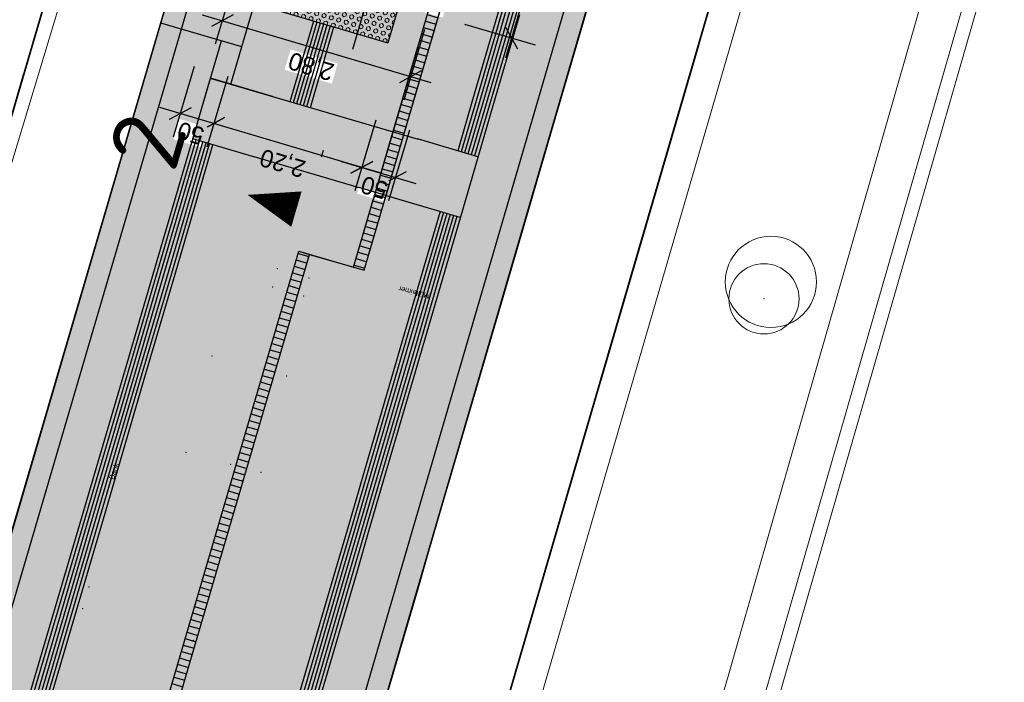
# Model space of a CAD drawing. Header units: millimetres. Extents: x -191 to 81095, y -508122 to 28741.
# Tile 79 of 255: x 5007 to 5021, y 10004 to 10013. Entities that reach past the tile are written whole.
import ezdxf

# ---------------------------------------------------------------- set-up
doc = ezdxf.new("R2010")
doc.units = ezdxf.units.MM
for name, pattern in [('ACAD_ISO10W100', [18, 12, -3, 0, -3]), ('Marx-Verm$0$1', [0]), ('STRICHPUNKT', [1, 0.5, -0.25, 0, -0.25]), ('STRICHPUNKTX2', [50.8, 25.4, -12.7, 0, -12.7]), ('VE22-087 DB - VST Hervest-Dorsten ALK VA2736$0$1', [0])]:
    doc.linetypes.add(name, pattern=pattern)
doc.layers.get('0').update_dxf_attribs({"color": 251})
for name, color, linetype, lineweight in [('240620_Dorsten Achse$0$EB-2236S-QPLIN-TXT', 7, 'Continuous', 35), ('240620_Dorsten Achse$0$EB-62236R-A-ACHSE', 1, 'Continuous', 35), ('240620_Dorsten Achse$0$EB-62236S-A-KM', 1, 'Continuous', 18), ('240620_Dorsten Achse$0$EB-62273R-A-ACHSE', 1, 'Continuous', 35), ('240620_Dorsten Achse$0$EB-62273S-LIN-BAHNSTEIG', 7, 'Continuous', 25), ('240620_Dorsten Achse$0$EB-62273S-LIN-KASTENRINNE', 7, 'Continuous', 25), ('EB-2236R-A-ACHSE', 2, 'Continuous', 35), ('Marx-Verm$0$B-Bstg-txt', 251, 'Marx-Verm$0$1', 25), ('Marx-Verm$0$L_BKanaele', 251, 'Marx-Verm$0$1', 18), ('Marx-Verm$0$S_B-Bstg', 251, 'Marx-Verm$0$1', 18), ('Marx-Verm$0$S_BGleise', 251, 'Marx-Verm$0$1', 18), ('TTK-P-Treppe oben', 12, 'Continuous', 25), ('TTK-P-Treppe unten', 12, 'Continuous', 25), ('VE22-087 DB - VST Hervest-Dorsten ALK VA2736$0$AX_Bahnverkehr', 7, 'VE22-087 DB - VST Hervest-Dorsten ALK VA2736$0$1', 18), ('VE22-087 DB - VST Hervest-Dorsten ALK VA2736$0$AX_Gehoelz', 7, 'VE22-087 DB - VST Hervest-Dorsten ALK VA2736$0$1', 18), ('VE22-087 DB - VST Hervest-Dorsten ALK VA2736$0$AX_Gleis', 7, 'VE22-087 DB - VST Hervest-Dorsten ALK VA2736$0$1', 18)]:
    doc.layers.add(name, color=color, linetype=linetype, lineweight=lineweight)
for name, color, linetype in [('TTK-P-Bahnsteig', 12, 'Continuous'), ('TTK-P-Blindenleitsystem', 42, 'Continuous'), ('TTK-P-Entwässerungsrinne', 162, 'Continuous'), ('TTK-P-Gleis', 162, 'Continuous'), ('TTK-Schnittlinien', 3, 'Continuous'), ('TTK-Schnittlinien 100', 3, 'Continuous'), ('XREF ALK Kataster', 251, 'Continuous'), ('XREF Nachvermessung', 7, 'Continuous')]:
    doc.layers.add(name, color=color, linetype=linetype)
doc.styles.add('AKG DIN 6776', font='AKG_DIN67.TTF')
doc.styles.add('iso', font='isocpeur.ttf')
doc.styles.add('Marx-Verm$0$Standard', font='arial.ttf')
doc.dimstyles.new('TTK', dxfattribs={"dimtxt": 2.5, "dimasz": 2.5, "dimexe": 3.5, "dimexo": 0.1, "dimgap": 1, "dimtad": 1, "dimzin": 0, "dimtxsty": 'AKG DIN 6776', "dimblk": 'OBLIQUE', "dimcen": -0.09, "dimdle": 3, "dimclrd": 256, "dimclre": 256, "dimclrt": 256, "dimadec": 3, "dimazin": 0, "dimtfac": 1, "dimtofl": 0, "dimtmove": 0, "dimatfit": 3, "dimldrblk": 'OBLIQUE', "dimfxl": 7, "dimfxlon": 1, "dimtolj": 1, "dimtzin": 0, "dimlwd": -1, "dimlwe": -1, "dimarcsym": 0})

# ---------------------------------------------------------------- blocks, each defined once
blk = doc.blocks.new('VE22-087 DB - VST Hervest-Dorsten ALK VA2736')
at = {"layer": 'VE22-087 DB - VST Hervest-Dorsten ALK VA2736$0$AX_Bahnverkehr', "color": 253, "linetype": 'VE22-087 DB - VST Hervest-Dorsten ALK VA2736$0$1', "lineweight": 13, "ltscale": 0.5, "true_color": 0x999999}
blk.add_polyline3d([(5013.823, 9993.287, 0), (5017.856, 10007.354, 0), (5021.592, 10020.383, 0), (5025.631, 10034.472, 0)], dxfattribs=at)
at = {"layer": 'VE22-087 DB - VST Hervest-Dorsten ALK VA2736$0$AX_Gehoelz', "color": 3, "linetype": 'VE22-087 DB - VST Hervest-Dorsten ALK VA2736$0$1', "lineweight": 13, "ltscale": 0.5, "true_color": 0x00ff00}
blk.add_polyline3d([(5023.839, 9939.547, 0), (5048.15, 10019.797, 0), (5052.099, 10037.432, 0), (5053.238, 10042.933, 0), (5049.9, 10042.628, 0), (5042.816, 10045.239, 0), (5042.842, 10045.803, 0), (5028.921, 10045.946, 0), (5025.631, 10034.472, 0), (5021.592, 10020.383, 0), (5017.856, 10007.354, 0), (5013.823, 9993.287, 0), (5011.758, 9986.081, 0), (5009.764, 9979.129, 0), (5007.805, 9972.296, 0)], dxfattribs=at)
at = {"layer": 'VE22-087 DB - VST Hervest-Dorsten ALK VA2736$0$AX_Gleis', "color": 7, "linetype": 'VE22-087 DB - VST Hervest-Dorsten ALK VA2736$0$1', "lineweight": 13, "ltscale": 0.5}
for points in [[(4970.557, 9883.857, 0), (4972.696, 9892.465, 0), (4976.133, 9904.724, 0), (4979.304, 9916.034, 0), (4982.557, 9927.639, 0), (4985.424, 9937.864, 0), (4986.479, 9941.626, 0), (4990.044, 9953.808, 0), (4993.366, 9965.162, 0), (4996.719, 9976.621, 0), (4999.941, 9988.048, 0), (5003.15, 9999.722, 0), (5006.571, 10010.936, 0), (5009.913, 10022.009, 0), (5013.196, 10033.082, 0), (5015.581, 10042.143, 0), (5016.687, 10046.072, 0)], [(4978.766, 9881.837, 0), (4980.98, 9889.427, 0), (4984.121, 9900.258, 0), (4987.187, 9910.836, 0), (4990.504, 9922.144, 0), (4993.551, 9932.529, 0), (4996.813, 9943.653, 0), (4998.187, 9948.337, 0), (5001.403, 9959.496, 0), (5004.54, 9970.38, 0), (5005.83, 9974.853, 0), (5008.71, 9984.752, 0), (5011.716, 9995.081, 0), (5013.27, 10000.42, 0), (5015.02, 10006.436, 0), (5018.149, 10017.191, 0), (5021.59, 10029.015, 0), (5024.816, 10040.287, 0), (5026.437, 10045.972, 0)]]:
    blk.add_polyline3d(points, dxfattribs=at)
blk = doc.blocks.new('_OBLIQUE')
at = {"color": 0, "linetype": 'ByBlock'}
blk.add_line((-0.5, -0.5), (0.5, 0.5), dxfattribs=at)
blk = doc.blocks.new('*D1305')
at = {"layer": 'DEFPOINTS', "color": 0}
for p in [(5009.982, 10014.342), (5012.67, 10013.559), (5012.405, 10012.662)]:
    blk.add_point(p, dxfattribs=at)
at = {"layer": 'TTK-P-Treppe oben'}
for p, q in [((5009.919, 10014.128), (5009.621, 10013.121)), ((5009.433, 10013.542), (5012.693, 10012.577)), ((5012.604, 10013.334), (5012.306, 10012.327))]:
    blk.add_line(p, q, dxfattribs=at)
at = {"layer": 'TTK-P-Treppe oben', "xscale": 0.25, "yscale": 0.25, "zscale": 0.25}
for p, rotation in [((5009.721, 10013.457), 163.5187373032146), ((5012.405, 10012.662), 343.5187373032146)]:
    blk.add_blockref('_OBLIQUE', p, dxfattribs=dict(at, rotation=rotation))
at = {"layer": 'TTK-P-Treppe oben', "insert": (5010.994, 10012.826), "char_height": 0.25, "attachment_point": 5, "rotation": 163.5187, "style": 'AKG DIN 6776', "bg_fill": 3, "box_fill_scale": 1.1, "bg_fill_color": 256, "bg_fill_true_color": 13158600, "bg_fill_transparency": 0}
blk.add_mtext('\\A1;2,80', dxfattribs=at)
blk = doc.blocks.new('*D1300')
at = {"layer": 'DEFPOINTS', "color": 0}
for p in [(5012.382, 10013.642), (5012.863, 10013.501)]:
    blk.add_point(p, dxfattribs=at)
at = {"layer": 'TTK-P-Treppe unten'}
for p, q in [((5011.908, 10012.04), (5011.61, 10011.033)), ((5012.388, 10011.898), (5012.091, 10010.891)), ((5011.422, 10011.454), (5012.478, 10011.141))]:
    blk.add_line(p, q, dxfattribs=at)
at = {"layer": 'TTK-P-Treppe unten', "xscale": 0.25, "yscale": 0.25, "zscale": 0.25}
for p, rotation in [((5011.71, 10011.369), 163.5187373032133), ((5012.19, 10011.226), 343.5187373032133)]:
    blk.add_blockref('_OBLIQUE', p, dxfattribs=dict(at, rotation=rotation))
at = {"layer": 'TTK-P-Treppe unten', "insert": (5011.886, 10011.082), "char_height": 0.25, "attachment_point": 5, "rotation": 163.5187, "style": 'AKG DIN 6776', "bg_fill": 3, "box_fill_scale": 1.1, "bg_fill_color": 256, "bg_fill_true_color": 13158600, "bg_fill_transparency": 0}
blk.add_mtext('\\A1;50', dxfattribs=at)
at = {"layer": 'DEFPOINTS', "color": 0}
blk.add_point((5012.19, 10011.226), dxfattribs=at)
blk = doc.blocks.new('*D1287')
at = {"layer": 'DEFPOINTS', "color": 0}
for p in [(5019.49, 10036.093), (5012.863, 10013.501), (5013.842, 10013.212)]:
    blk.add_point(p, dxfattribs=at)
at = {"layer": 'TTK-P-Treppe unten'}
for p, q in [((5020.606, 10036.075), (5013.757, 10012.924)), ((5019.85, 10035.986), (5020.857, 10035.688)), ((5013.171, 10013.41), (5014.178, 10013.113))]:
    blk.add_line(p, q, dxfattribs=at)
at = {"layer": 'TTK-P-Treppe unten', "xscale": 0.25, "yscale": 0.25, "zscale": 0.25}
for p, rotation in [((5020.521, 10035.788), 73.51873730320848), ((5013.842, 10013.212), 253.5187373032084)]:
    blk.add_blockref('_OBLIQUE', p, dxfattribs=dict(at, rotation=rotation))
at = {"layer": 'TTK-P-Treppe unten', "insert": (5016.948, 10024.569), "char_height": 0.25, "attachment_point": 5, "rotation": 73.5187, "style": 'AKG DIN 6776'}
blk.add_mtext('\\A1;23,54', dxfattribs=at)
blk = doc.blocks.new('*D1286')
at = {"layer": 'DEFPOINTS', "color": 0}
for p in [(5010.27, 10014.258), (5012.382, 10013.642), (5009.6, 10011.993)]:
    blk.add_point(p, dxfattribs=at)
at = {"layer": 'TTK-P-Treppe unten'}
for p, q in [((5009.799, 10012.664), (5009.501, 10011.657)), ((5011.997, 10011.283), (5009.313, 10012.078)), ((5011.908, 10012.04), (5011.61, 10011.033))]:
    blk.add_line(p, q, dxfattribs=at)
at = {"layer": 'TTK-P-Treppe unten', "xscale": 0.25, "yscale": 0.25, "zscale": 0.25}
for p, rotation in [((5009.6, 10011.993), 163.5187373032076), ((5011.71, 10011.369), 343.5187373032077)]:
    blk.add_blockref('_OBLIQUE', p, dxfattribs=dict(at, rotation=rotation))
at = {"layer": 'TTK-P-Treppe unten', "insert": (5010.586, 10011.447), "char_height": 0.25, "attachment_point": 5, "rotation": 163.5187, "style": 'AKG DIN 6776'}
blk.add_mtext('\\A1;2,20', dxfattribs=at)
blk = doc.blocks.new('*D1285')
at = {"layer": 'DEFPOINTS', "color": 0}
for p in [(5009.79, 10014.398), (5010.27, 10014.258), (5009.121, 10012.134)]:
    blk.add_point(p, dxfattribs=at)
at = {"layer": 'TTK-P-Treppe unten'}
for p, q in [((5009.319, 10012.806), (5009.021, 10011.799)), ((5009.799, 10012.664), (5009.501, 10011.657)), ((5009.888, 10011.908), (5008.833, 10012.22))]:
    blk.add_line(p, q, dxfattribs=at)
at = {"layer": 'TTK-P-Treppe unten', "xscale": 0.25, "yscale": 0.25, "zscale": 0.25}
for p, rotation in [((5009.121, 10012.134), 163.5187373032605), ((5009.6, 10011.993), 343.5187373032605)]:
    blk.add_blockref('_OBLIQUE', p, dxfattribs=dict(at, rotation=rotation))
at = {"layer": 'TTK-P-Treppe unten', "insert": (5009.271, 10011.855), "char_height": 0.25, "attachment_point": 5, "rotation": 163.5187, "style": 'AKG DIN 6776', "bg_fill": 3, "box_fill_scale": 1.1, "bg_fill_color": 256, "bg_fill_true_color": 13158600, "bg_fill_transparency": 0}
blk.add_mtext('\\A1;50', dxfattribs=at)
blk = doc.blocks.new('Marx-Verm$0$1')
at = {"color": 0}
blk.add_circle((0, 0), 0.5, dxfattribs=at)
blk.add_point((0, 0), dxfattribs=at)
blk = doc.blocks.new('Marx-Verm$0$99')
at = {"color": 0}
blk.add_point((0, 0), dxfattribs=at)
blk = doc.blocks.new('Marx-Verm')
at = {"layer": 'Marx-Verm$0$L_BKanaele', "ltscale": 0.2}
for p, q in [((2567450.615, 5726890.284, 36.612), (2567423.219, 5726790.16, 36.045)), ((2567450.811, 5726890.244, 36.612), (2567423.412, 5726790.108, 36.045))]:
    blk.add_line(p, q, dxfattribs=at)
at = {"layer": 'Marx-Verm$0$S_B-Bstg'}
for p, xscale, yscale, zscale, rotation in [((2567434.991, 5726864.83, 36.855), 0.3, 0.3, 0.3, 0.7647479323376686), ((2567435.444, 5726864.704, 36.871), 0.3, 0.3, 0.3, 0.7647479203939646), ((2567434.927, 5726864.568, 36.855), 0.2999999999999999, 0.2999999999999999, 0.2999999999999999, 0.7647479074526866), ((2567435.372, 5726864.444, 36.866), 0.3, 0.3, 0.3, 0.7647478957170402), ((2567434.075, 5726863.572, 36.865), 0.2, 0.2, 0.2, 0.7647478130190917), ((2567435.145, 5726863.3, 36.865), 0.2, 0.2, 0.2, 0.764747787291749), ((2567433.726, 5726862.195, 36.865), 0.2, 0.2, 0.2, 0.7647476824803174), ((2567434.364, 5726862.034, 36.865), 0.2, 0.2, 0.2, 0.7647476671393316), ((2567434.796, 5726861.924, 36.865), 0.2, 0.2, 0.2, 0.7647476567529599), ((2567432.365, 5726860.263, 40.995), 0.2, 0.2, 0.2, 0.7647474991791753), ((2567432.281, 5726859.954, 40.995), 0.1999999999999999, 0.1999999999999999, 0.1999999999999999, 0.7647474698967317), ((2567433.863, 5726859.523, 40.827), 0.2, 0.2, 0.2, 0.7647474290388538)]:
    blk.add_blockref('Marx-Verm$0$99', p, dxfattribs=dict(at, xscale=xscale, yscale=yscale, zscale=zscale, rotation=rotation))
at = {"layer": 'Marx-Verm$0$S_BGleise', "rotation": 0.7647479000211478}
blk.add_blockref('Marx-Verm$0$1', (2567441.928, 5726864.489), dxfattribs=at)
at = {"layer": 'Marx-Verm$0$B-Bstg-txt', "char_height": 0.075, "attachment_point": 1, "style": 'Marx-Verm$0$Standard'}
for s, insert, rotation in [('Mülleimer', (2567437.156, 5726864.427, 36.87), 166.6891), ('Bank', (2567432.631, 5726861.81, 36.86), 74.0149)]:
    blk.add_mtext(s, dxfattribs=dict(at, insert=insert, rotation=rotation))

msp = doc.modelspace()

# ---------------------------------------------------------------- hatches: boundary and pattern name
at = {"layer": 'TTK-P-Bahnsteig'}
h = msp.add_hatch(color=254, dxfattribs=at)
h.paths.add_polyline_path([(4974.501, 9894.481), (4979.933, 9892.957), (4981.292, 9897.788), (4982.322, 9901.451), (4983.653, 9906.179), (4984.784, 9910.159), (4985.099, 9911.257), (4985.523, 9912.739), (4985.875, 9913.966), (4986.162, 9914.969), (4986.705, 9916.862), (4986.95, 9917.719), (4987.196, 9918.576), (4987.561, 9919.848), (4987.902, 9921.039), (4988.512, 9923.168), (4988.57, 9923.372), (4988.894, 9924.493), (4989.306, 9925.911), (4989.699, 9927.263), (4990.033, 9928.414), (4990.25, 9929.161), (4990.489, 9929.984), (4990.765, 9930.931), (4991.041, 9931.882), (4991.414, 9933.165), (4991.658, 9934.003), (4991.974, 9935.083), (4992.277, 9936.121), (4992.752, 9937.749), (4993.036, 9938.719), (4993.349, 9939.793), (4993.55, 9940.48), (4993.763, 9941.208), (4993.987, 9941.975), (4994.286, 9942.997), (4994.552, 9943.906), (4994.795, 9944.739), (4994.934, 9945.214), (4995.269, 9946.358), (4995.584, 9947.436), (4995.978, 9948.785), (4996.271, 9949.787), (4996.554, 9950.755), (4996.993, 9952.256), (4997.4, 9953.649), (4997.598, 9954.328), (4997.943, 9955.507), (4998.305, 9956.744), (5000.216, 9963.289), (5000.509, 9964.292), (5001.068, 9966.205), (5001.949, 9969.224), (5002.482, 9971.048), (5003.45, 9974.36), (5003.927, 9975.996), (5004.454, 9977.801), (5005.254, 9980.539), (5005.621, 9981.795), (5005.885, 9982.7), (5007.53, 9988.332), (5008.459, 9991.514), (5016.037, 10017.469), (5020.405, 10032.417), (5020.405, 10032.417), (5020.485, 10032.692), (5020.485, 10032.691), (5018.654, 10033.228), (5018.654, 10033.228), (5018.65, 10033.23), (5018.65, 10033.23), (5015.632, 10022.941), (5015.632, 10022.941), (5015.632, 10022.941), (5012.863, 10013.501), (5012.67, 10013.558), (5009.982, 10014.342), (5009.185, 10014.576), (5007.897, 10010.184), (5007.492, 10008.803), (5006.899, 10006.784), (5006.171, 10004.3), (5006.128, 10004.154), (5005.709, 10002.727), (5004.125, 9997.326), (5003.753, 9996.058), (5003.401, 9994.861), (5002.772, 9992.715), (5002.341, 9991.246), (4999.37, 9981.12), (4999.317, 9980.937), (4998.634, 9978.609), (4998.015, 9976.501), (4997.319, 9974.129), (4996.929, 9972.798), (4996.309, 9970.685), (4995.956, 9969.483), (4995.692, 9968.584), (4995.42, 9967.656), (4995.226, 9966.994), (4994.664, 9965.08), (4994.406, 9964.2), (4993.976, 9962.735), (4993.711, 9961.832), (4993.339, 9960.562), (4992.729, 9958.485), (4992.403, 9957.373), (4990.649, 9951.394), (4989.991, 9949.149), (4989.173, 9946.355), (4988.326, 9943.46), (4987.64, 9941.114), (4986.989, 9938.887), (4986.21, 9936.212), (4985.898, 9935.116), (4985.339, 9933.22), (4985.191, 9932.709), (4984.978, 9931.975), (4984.823, 9931.44), (4984.745, 9931.172), (4984.26, 9929.501), (4984.157, 9929.145), (4983.683, 9927.511), (4982.599, 9923.732), (4982.285, 9922.624), (4982.123, 9922.053), (4981.599, 9920.204), (4980.598, 9916.626), (4980.6, 9916.625), (4980.05, 9914.707), (4979.797, 9913.827), (4977.305, 9904.857), (4976.736, 9902.761), (4976.375, 9901.431)])
h.paths.add_polyline_path([(5015.632, 10022.941), (5018.65, 10033.23), (5018.65, 10033.23), (5015.632, 10022.941)])

# ---------------------------------------------------------------- linework, layer by layer
at = {"layer": 'EB-2236R-A-ACHSE', "color": 251, "linetype": 'STRICHPUNKT', "ltscale": 10, "flags": 128}
msp.add_lwpolyline([(4859.502, 9422.799), (4872.511, 9471.077, 0.017829), (4877.336, 9491.914), (4880.465, 9508.02), (4883.328, 9522.752, -0.017829), (4892.816, 9563.73), (4973.336, 9862.553, -0.005234), (4993.14, 9933.103), (5038.787, 10089.402, -0.000207), (5041.243, 10097.8, -0.000622), (5043.007, 10103.796, -0.001037), (5045.268, 10111.383, -0.001452), (5047.324, 10118.162, -0.001867), (5049.623, 10125.563, -0.002282), (5051.83, 10132.469, -0.002696), (5054.241, 10139.759, -0.003111), (5056.621, 10146.683, -0.066775), (5124.742, 10280.593, -0.032347), (5164.803, 10331.303, -0.004102), (5170.572, 10337.602, -0.003555), (5176.723, 10344.115, -0.003008), (5182.611, 10350.188, -0.002461), (5188.975, 10356.61, -0.001914), (5194.843, 10362.429, -0.001367), (5201.444, 10368.889, -0.00082), (5206.677, 10373.967, -0.000273), (5214.02, 10381.059), (5282.892, 10447.511)], format="xyb", dxfattribs=at)

# ---------------------------------------------------------------- next in the draw order: block references
at = {"layer": 'XREF ALK Kataster', "color": 251}
msp.add_blockref('VE22-087 DB - VST Hervest-Dorsten ALK VA2736', (0, 0), dxfattribs=at)

# ---------------------------------------------------------------- next in the draw order: hatches: boundary and pattern name
at = {"layer": 'TTK-P-Entwässerungsrinne', "ltscale": 2, "transparency": 33554687}
h = msp.add_hatch(dxfattribs=at)
h.set_pattern_fill('ANSI31', color=251, scale=0.03, angle=45)
h.set_pattern_definition([(163.71992105, (18201.50248, 12392.53375), (-0.0267017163, -0.09143074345), [])])
h.paths.add_polyline_path([(5002.124, 9980.564), (5001.427, 9979.45), (5001.558, 9979.368), (5002.278, 9980.52), (5008.582, 10002.007), (5010.965, 10010.13), (5010.811, 10010.175)])

# ---------------------------------------------------------------- next in the draw order: linework, layer by layer
at = {"layer": '240620_Dorsten Achse$0$EB-62236S-A-KM', "color": 251}
msp.add_circle((5017.537, 10009.738), 0.65, dxfattribs=at)
at = {"layer": 'TTK-P-Bahnsteig', "color": 251}
for points in [[(4979.933, 9892.957), (4982.67, 9902.688), (4986.95, 9917.719), (4988.512, 9923.168), (4990.033, 9928.414), (4991.296, 9932.759), (4992.752, 9937.749), (4994.453, 9943.392), (4996.396, 9950.081), (4998.305, 9956.744), (5000.216, 9963.289), (5004.454, 9977.801), (5008.459, 9991.514), (5016.037, 10017.469), (5020.487, 10032.699)], [(4995.956, 9969.483), (4999.37, 9981.12), (5002.772, 9992.715), (5006.128, 10004.154), (5009.185, 10014.576)], [(4998.015, 9976.501), (4998.634, 9978.609), (4999.317, 9980.937), (5000.104, 9983.621), (5000.867, 9986.223), (5001.392, 9988.013), (5001.825, 9989.487), (5002.341, 9991.246), (5003.401, 9994.861), (5003.753, 9996.058), (5004.125, 9997.326), (5005.709, 10002.727), (5006.171, 10004.3), (5006.899, 10006.784), (5007.492, 10008.803), (5007.897, 10010.184), (5009.185, 10014.576)], [(5015.002, 10013.916), (5014.819, 10013.29), (5014.44, 10011.993), (5014.106, 10010.849), (5013.749, 10009.628), (5013.442, 10008.575), (5012.884, 10006.666), (5012.665, 10005.916), (5012.505, 10005.367), (5012.009, 10003.67)]]:
    msp.add_lwpolyline(points, dxfattribs=at)
at = {"layer": 'TTK-P-Blindenleitsystem', "color": 255}
for points in [[(5018.226, 10029.238), (5017.802, 10027.785), (5017.657, 10027.288), (5017.394, 10026.394), (5017.201, 10025.727), (5016.955, 10024.887), (5016.617, 10023.73), (5016.484, 10023.273), (5016.175, 10022.216), (5015.547, 10020.066), (5015.435, 10019.682), (5015.249, 10019.043), (5014.752, 10017.341), (5014.389, 10016.099), (5013.85, 10014.253), (5013.667, 10013.626), (5013.288, 10012.329), (5013.076, 10011.605)], [(5018.274, 10029.224), (5017.85, 10027.771), (5017.705, 10027.274), (5017.442, 10026.38), (5017.249, 10025.713), (5017.003, 10024.873), (5016.665, 10023.716), (5016.532, 10023.259), (5016.223, 10022.202), (5015.595, 10020.052), (5015.483, 10019.668), (5015.297, 10019.029), (5014.8, 10017.327), (5014.437, 10016.085), (5013.898, 10014.239), (5013.715, 10013.612), (5013.336, 10012.315), (5013.124, 10011.591)], [(5018.322, 10029.21), (5017.898, 10027.757), (5017.753, 10027.26), (5017.49, 10026.366), (5017.297, 10025.699), (5017.051, 10024.858), (5016.713, 10023.702), (5016.58, 10023.245), (5016.271, 10022.188), (5015.643, 10020.038), (5015.531, 10019.654), (5015.345, 10019.015), (5014.848, 10017.313), (5014.485, 10016.071), (5013.946, 10014.225), (5013.763, 10013.598), (5013.384, 10012.301), (5013.172, 10011.577)], [(5018.37, 10029.196), (5017.946, 10027.743), (5017.801, 10027.246), (5017.538, 10026.352), (5017.345, 10025.685), (5017.099, 10024.844), (5016.761, 10023.688), (5016.628, 10023.231), (5016.319, 10022.174), (5015.691, 10020.024), (5015.579, 10019.64), (5015.393, 10019.001), (5014.896, 10017.299), (5014.533, 10016.056), (5013.994, 10014.211), (5013.811, 10013.584), (5013.432, 10012.287), (5013.22, 10011.562)], [(5018.418, 10029.182), (5017.994, 10027.729), (5017.849, 10027.232), (5017.586, 10026.338), (5017.393, 10025.671), (5017.147, 10024.83), (5016.809, 10023.674), (5016.676, 10023.217), (5016.367, 10022.16), (5015.739, 10020.01), (5015.627, 10019.626), (5015.441, 10018.987), (5014.944, 10017.285), (5014.581, 10016.042), (5014.042, 10014.197), (5013.859, 10013.57), (5013.48, 10012.273), (5013.268, 10011.548)], [(5018.466, 10029.168), (5018.042, 10027.715), (5017.897, 10027.218), (5017.634, 10026.324), (5017.441, 10025.657), (5017.195, 10024.816), (5016.857, 10023.66), (5016.724, 10023.203), (5016.415, 10022.146), (5015.787, 10019.996), (5015.675, 10019.612), (5015.489, 10018.973), (5014.992, 10017.271), (5014.629, 10016.028), (5014.09, 10014.183), (5013.907, 10013.556), (5013.528, 10012.259), (5013.316, 10011.534)], [(5012.824, 10010.741), (5012.597, 10009.965), (5012.29, 10008.911), (5011.732, 10007.003), (5011.513, 10006.252), (5011.353, 10005.704), (5010.857, 10004.007), (5010.601, 10003.13), (5010.188, 10001.713), (5009.284, 9998.608), (5008.902, 9997.312), (5008.543, 9996.083), (5008.019, 9994.288), (5007.307, 9991.85), (5006.378, 9988.668), (5005.188, 9984.593), (5004.733, 9983.037), (5004.469, 9982.131), (5004.102, 9980.875), (5003.303, 9978.138), (5002.775, 9976.333)], [(5012.872, 10010.727), (5012.645, 10009.951), (5012.338, 10008.897), (5011.78, 10006.989), (5011.561, 10006.238), (5011.401, 10005.69), (5010.905, 10003.993), (5010.649, 10003.116), (5010.236, 10001.699), (5009.332, 9998.594), (5008.95, 9997.298), (5008.591, 9996.069), (5008.067, 9994.274), (5007.355, 9991.836), (5006.426, 9988.654), (5005.236, 9984.579), (5004.781, 9983.023), (5004.517, 9982.117), (5004.15, 9980.861), (5003.351, 9978.124), (5002.823, 9976.319)], [(5012.92, 10010.713), (5012.693, 10009.937), (5012.386, 10008.883), (5011.828, 10006.975), (5011.609, 10006.224), (5011.449, 10005.676), (5010.953, 10003.979), (5010.697, 10003.102), (5010.284, 10001.685), (5009.38, 9998.58), (5008.998, 9997.284), (5008.639, 9996.055), (5008.115, 9994.26), (5007.403, 9991.822), (5006.474, 9988.64), (5005.284, 9984.565), (5004.829, 9983.009), (5004.565, 9982.103), (5004.198, 9980.847), (5003.399, 9978.109), (5002.871, 9976.304)], [(5012.968, 10010.699), (5012.741, 10009.923), (5012.434, 10008.869), (5011.876, 10006.961), (5011.657, 10006.21), (5011.497, 10005.662), (5011.001, 10003.965), (5010.745, 10003.088), (5010.332, 10001.671), (5009.428, 9998.565), (5009.046, 9997.27), (5008.687, 9996.041), (5008.163, 9994.246), (5007.451, 9991.808), (5006.522, 9988.626), (5005.332, 9984.551), (5004.877, 9982.995), (5004.613, 9982.089), (5004.246, 9980.833), (5003.447, 9978.095), (5002.919, 9976.29)], [(5013.016, 10010.684), (5012.789, 10009.909), (5012.482, 10008.855), (5011.924, 10006.947), (5011.705, 10006.196), (5011.545, 10005.648), (5011.049, 10003.951), (5010.793, 10003.074), (5010.38, 10001.657), (5009.476, 9998.551), (5009.094, 9997.256), (5008.735, 9996.027), (5008.211, 9994.232), (5007.499, 9991.794), (5006.57, 9988.612), (5005.38, 9984.537), (5004.925, 9982.981), (5004.661, 9982.075), (5004.294, 9980.819), (5003.495, 9978.081), (5002.967, 9976.276)], [(5013.064, 10010.67), (5012.837, 10009.895), (5012.53, 10008.841), (5011.972, 10006.933), (5011.753, 10006.182), (5011.593, 10005.634), (5011.097, 10003.937), (5010.841, 10003.06), (5010.427, 10001.643), (5009.524, 9998.537), (5009.142, 9997.242), (5008.783, 9996.013), (5008.259, 9994.218), (5007.547, 9991.78), (5006.618, 9988.598), (5005.428, 9984.523), (5004.973, 9982.967), (5004.709, 9982.061), (5004.342, 9980.805), (5003.543, 9978.067), (5003.015, 9976.262)]]:
    msp.add_lwpolyline(points, dxfattribs=at)
at = {"layer": 'TTK-P-Entwässerungsrinne', "color": 251, "ltscale": 2, "transparency": 33554687}
for p, q in [((5002.124, 9980.564), (5010.811, 10010.175)), ((5010.811, 10010.175), (5010.965, 10010.13))]:
    msp.add_line(p, q, dxfattribs=at)
at = {"layer": 'TTK-Schnittlinien 100', "color": 251, "linetype": 'ByBlock', "ltscale": 0.03}
msp.add_lwpolyline([(5010.778, 10010.774, 0.525, 0, 0), (5010.081, 10010.977, 0, 0, 0)], format="xyseb", dxfattribs=at)

# ---------------------------------------------------------------- next in the draw order: dimensions: what is measured, and where the dimension line sits
at = {"layer": 'TTK-P-Treppe oben', "color": 251}
dim = msp.add_linear_dim(base=(5012.405, 10012.662), p1=(5009.982, 10014.342), p2=(5012.67, 10013.559), angle=163.5187, dimstyle='TTK', override={"dimscale": 0, "dimdec": 2, "dimtfill": 1}, dxfattribs=at)
dim.commit()
dim.dimension.update_dxf_attribs({"geometry": '*D1305', "text_midpoint": (5010.994, 10012.826)})

# ---------------------------------------------------------------- next in the draw order: linework, layer by layer
at = {"layer": 'TTK-P-Blindenleitsystem', "color": 255}
for p, q in [((5010.688, 10012.306), (5011.025, 10013.454)), ((5010.736, 10012.291), (5011.073, 10013.44)), ((5010.784, 10012.277), (5011.121, 10013.426)), ((5010.832, 10012.263), (5011.168, 10013.412)), ((5010.88, 10012.249), (5011.216, 10013.397)), ((5010.928, 10012.235), (5011.264, 10013.383)), ((5010.976, 10012.221), (5011.312, 10013.369))]:
    msp.add_line(p, q, dxfattribs=at)

# ---------------------------------------------------------------- next in the draw order: dimensions: what is measured, and where the dimension line sits
at = {"layer": 'TTK-P-Treppe unten', "color": 251}
dim = msp.add_linear_dim(base=(5012.19, 10011.226), p1=(5012.382, 10013.642), p2=(5012.863, 10013.501), angle=163.5187, dimstyle='TTK', override={"dimscale": 0, "dimdec": 0, "dimlfac": 100, "dimtfill": 1}, dxfattribs=at)
dim.commit()
dim.dimension.update_dxf_attribs({"geometry": '*D1300', "text_midpoint": (5011.95, 10011.297), "dimtype": 160})

# ---------------------------------------------------------------- next in the draw order: hatches: boundary and pattern name
at = {"layer": 'TTK-P-Entwässerungsrinne', "ltscale": 2, "transparency": 33554687}
h = msp.add_hatch(dxfattribs=at)
h.set_pattern_fill('ANSI31', color=251, scale=0.03, angle=45)
h.set_pattern_definition([(163.71992105, (18211.68882, 12423.06826), (-0.0267017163, -0.09143074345), [])])
h.paths.add_polyline_path([(5011.943, 10011.152), (5011.591, 10009.948), (5011.744, 10009.903), (5012.055, 10010.966), (5012.801, 10013.52), (5012.647, 10013.565)])

# ---------------------------------------------------------------- next in the draw order: linework, layer by layer
at = {"layer": 'TTK-P-Blindenleitsystem', "color": 255}
for p, q in [((5012.249, 10013.72), (5012.08, 10013.144)), ((5013.364, 10011.52), (5012.501, 10011.774)), ((5013.111, 10010.657), (5010.175, 10011.518))]:
    msp.add_line(p, q, dxfattribs=at)
msp.add_lwpolyline([(5013.955, 10013.542), (5013.576, 10012.245), (5013.242, 10011.101), (5012.885, 10009.881), (5012.578, 10008.827), (5012.02, 10006.919), (5011.801, 10006.168), (5011.641, 10005.62), (5011.145, 10003.923)], dxfattribs=at)
at = {"layer": 'TTK-P-Entwässerungsrinne', "color": 251, "ltscale": 2, "transparency": 33554687}
for p, q in [((5011.591, 10009.948), (5012.506, 10013.085)), ((5011.591, 10009.948), (5012.511, 10013.084)), ((5011.744, 10009.903), (5012.66, 10013.04))]:
    msp.add_line(p, q, dxfattribs=at)
at = {"layer": 'TTK-Schnittlinien 100', "color": 251, "linetype": 'ACAD_ISO10W100', "ltscale": 0.5}
msp.add_line((5013.261, 10018.808), (5010.838, 10010.514), dxfattribs=at)

# ---------------------------------------------------------------- next in the draw order: dimensions: what is measured, and where the dimension line sits
at = {"layer": 'TTK-P-Treppe unten', "color": 251}
dim = msp.add_linear_dim(base=(5013.842, 10013.212), p1=(5019.49, 10036.093), p2=(5012.863, 10013.501), angle=73.5187, dimstyle='TTK', override={"dimscale": 0}, dxfattribs=at)
dim.commit()
dim.dimension.update_dxf_attribs({"geometry": '*D1287', "text_midpoint": (5016.948, 10024.569)})
dim = msp.add_linear_dim(base=(5009.6, 10011.993), p1=(5012.382, 10013.642), p2=(5010.27, 10014.258), angle=163.5187, dimstyle='TTK', override={"dimscale": 0, "dimtmove": 0}, dxfattribs=at)
dim.commit()
dim.dimension.update_dxf_attribs({"geometry": '*D1286', "text_midpoint": (5010.655, 10011.681), "dimtype": 160})

# ---------------------------------------------------------------- next in the draw order: dimensions: what is measured, and where the dimension line sits
dim = msp.add_linear_dim(base=(5009.121, 10012.134), p1=(5010.27, 10014.258), p2=(5009.79, 10014.398), angle=163.5187, dimstyle='TTK', override={"dimscale": 0, "dimdec": 0, "dimlfac": 100, "dimtfill": 1}, dxfattribs=at)
dim.commit()
dim.dimension.update_dxf_attribs({"geometry": '*D1285', "text_midpoint": (5009.335, 10012.071), "dimtype": 160})

# ---------------------------------------------------------------- next in the draw order: hatches: boundary and pattern name
at = {"layer": 'TTK-P-Blindenleitsystem', "lineweight": 0}
h = msp.add_hatch(dxfattribs=at)
h.set_pattern_fill('HEX', color=255, scale=0.01)
h.set_pattern_definition([(73.51874, (5020.452024, 10027.553794), (-0.0527331, 0.0156015), [0.03175, -0.0635]), (193.51874, (5020.452024, 10027.553794), (0.01285526, -0.05346896), [0.03175, -0.0635]), (133.51874, (5020.46103, 10027.58424), (-0.03987785, -0.03786746), [0.03175, -0.0635])])
h.paths.add_polyline_path([(5010.258, 10013.679), (5012.08, 10013.144), (5012.244, 10013.721), (5010.431, 10014.253)])
h = msp.add_hatch(dxfattribs=at)
h.set_pattern_fill('HEX', color=255, scale=0.01)
h.set_pattern_definition([(73.51874, (5019.505136, 10025.646673), (-0.0527331, 0.0156015), [0.03175, -0.0635]), (193.51874, (5019.505136, 10025.646673), (0.01285526, -0.05346896), [0.03175, -0.0635]), (133.51874, (5019.514143, 10025.67712), (-0.03987785, -0.03786746), [0.03175, -0.0635])])
h.paths.add_polyline_path([(5009.302, 10011.774), (5013.112, 10010.656), (5013.365, 10011.52), (5009.555, 10012.638)])

# ---------------------------------------------------------------- next in the draw order: linework, layer by layer
at = {"layer": '240620_Dorsten Achse$0$EB-2236S-QPLIN-TXT', "color": 251}
msp.add_lwpolyline([(4957.019, 9802.003), (4960.462, 9814.782), (4967.819, 9842.085), (4972.165, 9858.214), (4978.705, 9882.257), (4985.717, 9907.323), (4991.187, 9926.396), (4996.298, 9943.92), (5000.365, 9957.846), (5003.226, 9967.643), (5007.183, 9981.192), (5010.739, 9993.367), (5014.748, 10007.097), (5018.773, 10020.878), (5022.828, 10034.763), (5026.886, 10048.658), (5031.45, 10064.286), (5035.031, 10076.549), (5039.484, 10091.79)], dxfattribs=at)
at = {"layer": '240620_Dorsten Achse$0$EB-62236R-A-ACHSE', "color": 251}
msp.add_line((4993.14, 9933.106), (5036.01, 10079.902), dxfattribs=at)
at = {"layer": '240620_Dorsten Achse$0$EB-62273R-A-ACHSE', "color": 251}
msp.add_line((4987.418, 9946.317), (5036.971, 10115.218), dxfattribs=at)
at = {"layer": '240620_Dorsten Achse$0$EB-62273S-LIN-BAHNSTEIG', "color": 251, "flags": 128}
for points in [[(4977.095, 9893.886, -0.0001), (4977.238, 9894.425), (4979.841, 9904.064, -0.000458), (4980.516, 9906.522), (4981.917, 9911.561, 0.000045), (4982.513, 9913.692), (4985.134, 9922.93), (4985.243, 9923.31), (4988.018, 9932.917, -0.000625), (4992.7, 9948.938), (4992.693, 9949.983), (5001.099, 9978.635), (5002.278, 9980.52), (5010.965, 10010.13), (5011.744, 10009.903), (5014.452, 10019.176)], [(4977.095, 9893.886, -0.0001), (4977.238, 9894.425), (4979.841, 9904.064, -0.000458), (4980.516, 9906.522), (4981.917, 9911.561, 0.000045), (4982.513, 9913.692), (4985.134, 9922.93), (4985.243, 9923.31), (4988.018, 9932.917, -0.000625), (4992.7, 9948.938), (4992.693, 9949.983), (5001.099, 9978.635), (5002.278, 9980.52), (5010.965, 10010.13), (5011.744, 10009.903), (5014.452, 10019.176)], [(4979.679, 9893.171, -0.00004), (4979.828, 9893.706), (4982.521, 9903.297, -0.000712), (4985.245, 9912.896), (4987.892, 9922.122), (4988.001, 9922.501), (4990.786, 9932.105, -0.000061), (4999.201, 9960.901), (5016.08, 10018.698)], [(4979.972, 9893.09, -0.00004), (4980.121, 9893.625), (4982.813, 9903.214, -0.000712), (4985.537, 9912.811), (4988.183, 9922.036), (4988.293, 9922.416), (4991.078, 9932.02, -0.000061), (4999.492, 9960.816), (5016.372, 10018.613)], [(4974.531, 9894.596, -0.0001), (4974.675, 9895.136), (4977.284, 9904.796, -0.000457), (4977.96, 9907.258), (4979.362, 9912.304, 0.000045), (4979.959, 9914.437), (4982.581, 9923.679), (4982.69, 9924.058), (4985.466, 9933.666, -0.00067), (4991.079, 9952.862), (5009.214, 10014.678)], [(4974.824, 9894.515, -0.0001), (4974.968, 9895.055), (4977.576, 9904.713, -0.000457), (4978.252, 9907.174), (4979.654, 9912.219, 0.000045), (4980.251, 9914.352), (4982.873, 9923.593), (4982.982, 9923.973), (4985.757, 9933.58, -0.00067), (4991.37, 9952.776), (5009.506, 10014.592)], [(4976.941, 9893.929, -0.0001), (4977.084, 9894.468), (4979.687, 9904.108, -0.000458), (4980.363, 9906.566), (4981.763, 9911.606, 0.000045), (4982.359, 9913.737), (4984.98, 9922.975), (4985.089, 9923.355), (4987.865, 9932.962, -0.000625), (4992.546, 9948.983), (4992.54, 9950.028), (5000.946, 9978.68), (5002.124, 9980.565), (5010.811, 10010.175), (5011.591, 10009.948), (5012.676, 10013.663)], [(4976.941, 9893.929, -0.0001), (4977.084, 9894.468), (4979.687, 9904.108, -0.000458), (4980.363, 9906.566), (4981.763, 9911.606, 0.000045), (4982.359, 9913.737), (4984.98, 9922.975), (4985.089, 9923.355), (4987.865, 9932.962, -0.000625), (4992.546, 9948.983), (4992.54, 9950.028), (5000.946, 9978.68), (5002.124, 9980.565), (5010.811, 10010.175), (5011.591, 10009.948), (5012.676, 10013.663)]]:
    msp.add_lwpolyline(points, format="xyb", dxfattribs=at)
at = {"layer": '240620_Dorsten Achse$0$EB-62273S-LIN-KASTENRINNE', "color": 251, "flags": 128}
msp.add_lwpolyline([(4977.095, 9893.886, -0.0001), (4977.238, 9894.425), (4979.841, 9904.064, -0.000458), (4980.516, 9906.522), (4981.917, 9911.561, 0.000045), (4982.513, 9913.692), (4985.134, 9922.93), (4985.243, 9923.31), (4988.018, 9932.917, -0.000625), (4992.7, 9948.938), (4992.693, 9949.983), (5001.099, 9978.635), (5002.278, 9980.52), (5010.965, 10010.13), (5011.744, 10009.903), (5012.829, 10013.618)], format="xyb", dxfattribs=at)
at = {"layer": 'TTK-P-Blindenleitsystem', "color": 255}
for p, q in [((5010.257, 10013.679), (5012.08, 10013.144)), ((5009.999, 10013.086), (5008.848, 10013.424)), ((5009.302, 10011.774), (5009.555, 10012.638)), ((5010.437, 10012.379), (5009.555, 10012.638)), ((5009.564, 10012.635), (5012.51, 10011.771)), ((5010.184, 10011.516), (5009.302, 10011.774))]:
    msp.add_line(p, q, dxfattribs=at)
for points in [[(5009.843, 10012.553), (5010.337, 10014.238)], [(4998.879, 9976.247), (4999.497, 9978.356), (5000.18, 9980.684), (5000.967, 9983.367), (5001.731, 9985.97), (5002.256, 9987.76), (5002.689, 9989.234), (5003.204, 9990.992), (5004.265, 9994.608), (5004.616, 9995.805), (5004.988, 9997.073), (5006.573, 10002.474), (5007.034, 10004.047), (5007.763, 10006.53), (5008.355, 10008.549), (5008.761, 10009.931), (5009.711, 10013.171)], [(5000.463, 9981.471), (5001.015, 9983.353), (5001.779, 9985.956), (5002.304, 9987.745), (5002.737, 9989.22), (5003.252, 9990.978), (5004.313, 9994.593), (5004.664, 9995.79), (5005.036, 9997.059), (5006.621, 10002.46), (5007.082, 10004.033), (5007.811, 10006.516), (5008.403, 10008.535), (5008.809, 10009.917), (5009.349, 10011.76)], [(5000.511, 9981.457), (5001.063, 9983.339), (5001.827, 9985.942), (5002.352, 9987.731), (5002.785, 9989.206), (5003.3, 9990.964), (5004.361, 9994.579), (5004.712, 9995.776), (5005.084, 9997.045), (5006.669, 10002.446), (5007.13, 10004.019), (5007.859, 10006.502), (5008.451, 10008.521), (5008.857, 10009.903), (5009.397, 10011.746)], [(5000.559, 9981.443), (5001.111, 9983.325), (5001.875, 9985.928), (5002.4, 9987.717), (5002.833, 9989.192), (5003.348, 9990.95), (5004.409, 9994.565), (5004.76, 9995.762), (5005.132, 9997.031), (5006.717, 10002.432), (5007.178, 10004.005), (5007.907, 10006.488), (5008.499, 10008.507), (5008.905, 10009.889), (5009.445, 10011.732)], [(5000.607, 9981.429), (5001.159, 9983.311), (5001.923, 9985.914), (5002.448, 9987.703), (5002.881, 9989.178), (5003.396, 9990.936), (5004.457, 9994.551), (5004.808, 9995.748), (5005.18, 9997.017), (5006.765, 10002.417), (5007.226, 10003.99), (5007.955, 10006.474), (5008.547, 10008.493), (5008.953, 10009.875), (5009.493, 10011.718)], [(5000.655, 9981.415), (5001.207, 9983.297), (5001.971, 9985.9), (5002.496, 9987.689), (5002.929, 9989.164), (5003.444, 9990.922), (5004.505, 9994.537), (5004.856, 9995.734), (5005.228, 9997.003), (5006.813, 10002.403), (5007.274, 10003.976), (5008.003, 10006.46), (5008.595, 10008.479), (5009.001, 10009.861), (5009.541, 10011.704)], [(5000.703, 9981.401), (5001.255, 9983.283), (5002.019, 9985.885), (5002.544, 9987.675), (5002.976, 9989.15), (5003.492, 9990.908), (5004.553, 9994.523), (5004.904, 9995.72), (5005.276, 9996.989), (5006.861, 10002.389), (5007.322, 10003.962), (5008.051, 10006.446), (5008.643, 10008.465), (5009.049, 10009.847), (5009.589, 10011.69)]]:
    msp.add_lwpolyline(points, dxfattribs=at)
at = {"layer": 'TTK-P-Gleis', "color": 251, "linetype": 'STRICHPUNKT', "ltscale": 5, "transparency": 33554687, "flags": 128}
msp.add_lwpolyline([(4956.424, 9828.329), (4959.144, 9839.665, -0.000112), (4962.433, 9853.363, -0.000658), (4964.528, 9862.026, -0.000609), (4965.951, 9867.848, -0.000787), (4967.273, 9873.194, -0.00093), (4968.693, 9878.848, -0.001012), (4970.095, 9884.342, -0.004267), (4976.247, 9907.431, -0.001012), (4977.765, 9912.894, -0.00093), (4979.347, 9918.505, -0.000787), (4980.86, 9923.8, -0.000609), (4982.522, 9929.558, -0.000658), (4985.016, 9938.114, -0.000112), (4988.979, 9951.633), (5013.132, 10033.961), (5016.274, 10044.6)], format="xyb", dxfattribs=at)
at = {"layer": 'TTK-Schnittlinien 100', "color": 251, "linetype": 'ACAD_ISO10W100', "ltscale": 0.5}
msp.add_line((5009.052, 10020.081), (5006.63, 10011.787), dxfattribs=at)

# ---------------------------------------------------------------- next in the draw order: block references
at = {"layer": 'XREF Nachvermessung', "color": 251, "rotation": 359.2603692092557}
msp.add_blockref('Marx-Verm', (-2636136.569, -5683235.662), dxfattribs=at)

# ---------------------------------------------------------------- next in the draw order: texts
at = {"layer": 'TTK-Schnittlinien', "color": 251, "linetype": 'STRICHPUNKTX2', "ltscale": 0.03, "style": 'iso'}
msp.add_text('2', height=1, rotation=73.7199, dxfattribs=at).set_placement((5009.041, 10011.271))

doc.saveas('drawing.dxf')
